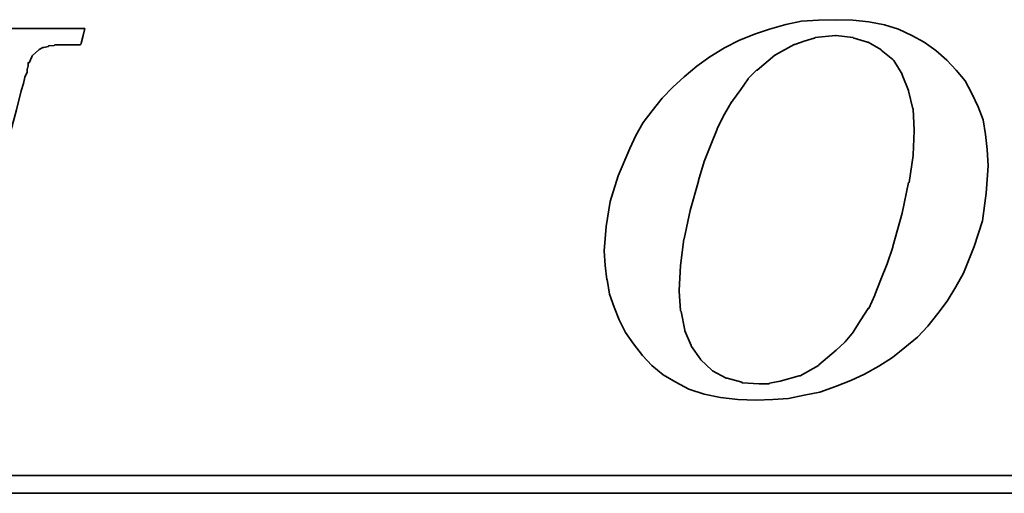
# Model space of a CAD drawing. Extents: x 10 to 201, y 57 to 158.
# Tile 32 of 49: x 141.31 to 145.75, y 103.92 to 106.06. Entities that reach past the tile are written whole.
import ezdxf

# ---------------------------------------------------------------- set-up
doc = ezdxf.new("R2010")
doc.units = 0
doc.header["$LTSCALE"] = 3
doc.header["$MEASUREMENT"] = 0
doc.layers.add('DIM', color=4, linetype='Continuous')
doc.layers.add('layer 1', color=7, linetype='Continuous')

# ---------------------------------------------------------------- blocks, each defined once
blk = doc.blocks.new('TBI MOTION logo(完整正式版)')
at = {"layer": 'layer 1', "color": 22, "lineweight": 35}
for points, knots in [([(-11.34375, -6.98375), (-11.34375, -6.98375), (-10.91375, -7.43875), (-10.91375, -7.43875), (-10.91375, -7.43875), (-10.91375, -7.43875), (-10.38625, -7.87125), (-10.38625, -7.87125), (-10.38625, -7.87125), (-10.38625, -7.87125), (-9.81125, -8.20375), (-9.81125, -8.20375), (-9.81125, -8.20375), (-9.81125, -8.20375), (-9.21125, -8.51875), (-9.21125, -8.51875), (-9.21125, -8.51875), (-9.21125, -8.51875), (-8.51625, -8.75875), (-8.51625, -8.75875), (-8.51625, -8.75875), (-8.51625, -8.75875), (-7.77125, -8.90375), (-7.77125, -8.90375), (-7.77125, -8.90375), (-7.77125, -8.90375), (-6.97875, -8.99875), (-6.97875, -8.99875), (-6.97875, -8.99875), (-6.97875, -8.99875), (-6.14125, -9.02375), (-6.14125, -9.02375), (-6.14125, -9.02375), (-6.14125, -9.02375), (-5.37125, -8.99875), (-5.37125, -8.99875), (-5.37125, -8.99875), (-5.37125, -8.99875), (-4.65375, -8.94875), (-4.65375, -8.94875), (-4.65375, -8.94875), (-4.65375, -8.94875), (-3.93375, -8.80625), (-3.93375, -8.80625), (-3.93375, -8.80625), (-3.93375, -8.80625), (-3.21375, -8.66375), (-3.21375, -8.66375), (-3.21375, -8.66375), (-3.21375, -8.66375), (-2.49375, -8.39875), (-2.49375, -8.39875), (-2.49375, -8.39875), (-2.49375, -8.39875), (-1.79875, -8.13375), (-1.79875, -8.13375), (-1.79875, -8.13375), (-1.79875, -8.13375), (-1.17375, -7.84375), (-1.17375, -7.84375), (-1.17375, -7.84375), (-1.17375, -7.84375), (-0.52375, -7.46375), (-0.52375, -7.46375), (-0.52375, -7.46375), (-0.52375, -7.46375), (0.10124, -7.07875), (0.10124, -7.07875), (0.10124, -7.07875), (0.10124, -7.07875), (0.67625, -6.62375), (0.67625, -6.62375), (0.67625, -6.62375), (0.67625, -6.62375), (1.24874, -6.14375), (1.24874, -6.14375), (1.24874, -6.14375), (1.24874, -6.14375), (1.72874, -5.64125), (1.72874, -5.64125), (1.72874, -5.64125), (1.72874, -5.64125), (2.18624, -5.06375), (2.18624, -5.06375), (2.18624, -5.06375), (2.18624, -5.06375), (2.61625, -4.48874), (2.61625, -4.48874), (2.61625, -4.48874), (2.61625, -4.48874), (3.00125, -3.83874), (3.00125, -3.83874), (3.00125, -3.83874), (3.00125, -3.83874), (3.36124, -3.21374), (3.36124, -3.21374), (3.36124, -3.21374), (3.36124, -3.21374), (3.84374, -1.99125), (3.84374, -1.99125), (3.84374, -1.99125), (3.84374, -1.99125), (4.22625, -0.81875), (4.22625, -0.81875), (4.22625, -0.81875), (4.22625, -0.81875), (4.39125, 0.45624), (4.39125, 0.45624), (4.39125, 0.45624), (4.39125, 0.45624), (4.48874, 1.70124), (4.48874, 1.70124), (4.48874, 1.70124), (4.48874, 1.70124), (4.43874, 2.44625), (4.43874, 2.44625), (4.43874, 2.44625), (4.43874, 2.44625), (4.36874, 3.14125), (4.36874, 3.14125), (4.36874, 3.14125), (4.36874, 3.14125), (4.25125, 3.81125), (4.25125, 3.81125), (4.25125, 3.81125), (4.25125, 3.81125), (4.03124, 4.41125), (4.03124, 4.41125), (4.03124, 4.41125), (4.03124, 4.41125), (3.74374, 5.01125), (3.74374, 5.01125), (3.74374, 5.01125), (3.74374, 5.01125), (3.43124, 5.58875), (3.43124, 5.58875), (3.43124, 5.58875), (3.43124, 5.58875), (3.02625, 6.09125), (3.02625, 6.09125), (3.02625, 6.09125), (3.02625, 6.09125), (2.59374, 6.54875), (2.59374, 6.54875), (2.59374, 6.54875), (2.59374, 6.54875), (2.09124, 6.98125), (2.09124, 6.98125), (2.09124, 6.98125), (2.09124, 6.98125), (1.56124, 7.36625), (1.56124, 7.36625), (1.56124, 7.36625), (1.56124, 7.36625), (0.98624, 7.67625), (0.98624, 7.67625), (0.98624, 7.67625), (0.98624, 7.67625), (0.38624, 7.96375), (0.38624, 7.96375), (0.38624, 7.96375), (0.38624, 7.96375), (-0.25875, 8.15625), (-0.25875, 8.15625), (-0.25875, 8.15625), (-0.25875, 8.15625), (-0.98125, 8.30125), (-0.98125, 8.30125), (-0.98125, 8.30125), (-0.98125, 8.30125), (-1.70124, 8.37125), (-1.70124, 8.37125), (-1.70124, 8.37125), (-1.70124, 8.37125), (-2.49375, 8.39624), (-2.49375, 8.39624), (-2.49375, 8.39624), (-2.49375, 8.39624), (-3.28625, 8.37125), (-3.28625, 8.37125), (-3.28625, 8.37125), (-3.28625, 8.37125), (-4.05125, 8.32125), (-4.05125, 8.32125), (-4.05125, 8.32125), (-4.05125, 8.32125), (-4.77375, 8.18125), (-4.77375, 8.18125), (-4.77375, 8.18125), (-4.77375, 8.18125), (-5.51625, 7.96375), (-5.51625, 7.96375), (-5.51625, 7.96375), (-5.51625, 7.96375), (-6.21125, 7.72625), (-6.21125, 7.72625), (-6.21125, 7.72625), (-6.21125, 7.72625), (-6.92875, 7.43625), (-6.92875, 7.43625), (-6.92875, 7.43625), (-6.92875, 7.43625), (-7.57875, 7.10125), (-7.57875, 7.10125), (-7.57875, 7.10125), (-7.57875, 7.10125), (-8.24875, 6.69125), (-8.24875, 6.69125), (-8.24875, 6.69125), (-8.24875, 6.69125), (-8.84875, 6.26125), (-8.84875, 6.26125), (-8.84875, 6.26125), (-8.84875, 6.26125), (-9.42625, 5.78125), (-9.42625, 5.78125), (-9.42625, 5.78125), (-9.42625, 5.78125), (-9.95375, 5.30125), (-9.95375, 5.30125), (-9.95375, 5.30125), (-9.95375, 5.30125), (-10.43375, 4.79624), (-10.43375, 4.79624), (-10.43375, 4.79624), (-10.43375, 4.79624), (-10.88875, 4.22125), (-10.88875, 4.22125), (-10.88875, 4.22125), (-10.88875, 4.22125), (-11.29875, 3.69375), (-11.29875, 3.69375), (-11.29875, 3.69375), (-11.29875, 3.69375), (-11.63375, 3.09125), (-11.63375, 3.09125), (-11.63375, 3.09125), (-11.63375, 3.09125), (-11.91875, 2.49625), (-11.91875, 2.49625), (-11.91875, 2.49625), (-11.91875, 2.49625), (-12.44875, 1.24625), (-12.44875, 1.24625), (-12.44875, 1.24625), (-12.44875, 1.24625), (-12.80875, 0.06874), (-12.80875, 0.06874), (-12.80875, 0.06874), (-12.80875, 0.06874), (-12.99875, -1.07875), (-12.99875, -1.07875), (-12.99875, -1.07875), (-12.99875, -1.07875), (-13.09375, -2.18375), (-13.09375, -2.18375), (-13.09375, -2.18375), (-13.09375, -2.18375), (-13.04875, -2.85375), (-13.04875, -2.85375), (-13.04875, -2.85375), (-13.04875, -2.85375), (-12.97375, -3.50375), (-12.97375, -3.50375), (-12.97375, -3.50375), (-12.97375, -3.50375), (-12.95375, -3.50375), (-12.95375, -3.50375), (-12.95375, -3.50375), (-12.95375, -3.50375), (-12.85375, -4.17375), (-12.85375, -4.17375), (-12.85375, -4.17375), (-12.85375, -4.17375), (-12.63875, -4.77624), (-12.63875, -4.77624), (-12.63875, -4.77624), (-12.63875, -4.77624), (-12.39875, -5.35125), (-12.39875, -5.35125), (-12.39875, -5.35125), (-12.39875, -5.35125), (-12.11375, -5.92875), (-12.11375, -5.92875), (-12.11375, -5.92875), (-12.11375, -5.92875), (-11.75375, -6.45375), (-11.75375, -6.45375), (-11.75375, -6.45375), (-11.75375, -6.45375), (-11.34375, -6.98375), (-11.34375, -6.98375)], [0, 0, 0, 0, 0.01369863, 0.01369863, 0.01369863, 0.01369863, 0.02739726, 0.02739726, 0.02739726, 0.02739726, 0.04109589, 0.04109589, 0.04109589, 0.04109589, 0.05479452, 0.05479452, 0.05479452, 0.05479452, 0.06849315, 0.06849315, 0.06849315, 0.06849315, 0.08219178, 0.08219178, 0.08219178, 0.08219178, 0.09589041, 0.09589041, 0.09589041, 0.09589041, 0.10958904, 0.10958904, 0.10958904, 0.10958904, 0.12328767, 0.12328767, 0.12328767, 0.12328767, 0.1369863, 0.1369863, 0.1369863, 0.1369863, 0.15068493, 0.15068493, 0.15068493, 0.15068493, 0.16438356, 0.16438356, 0.16438356, 0.16438356, 0.17808219, 0.17808219, 0.17808219, 0.17808219, 0.19178082, 0.19178082, 0.19178082, 0.19178082, 0.20547945, 0.20547945, 0.20547945, 0.20547945, 0.21917808, 0.21917808, 0.21917808, 0.21917808, 0.23287671, 0.23287671, 0.23287671, 0.23287671, 0.24657534, 0.24657534, 0.24657534, 0.24657534, 0.26027397, 0.26027397, 0.26027397, 0.26027397, 0.2739726, 0.2739726, 0.2739726, 0.2739726, 0.28767123, 0.28767123, 0.28767123, 0.28767123, 0.30136986, 0.30136986, 0.30136986, 0.30136986, 0.31506849, 0.31506849, 0.31506849, 0.31506849, 0.32876712, 0.32876712, 0.32876712, 0.32876712, 0.34246575, 0.34246575, 0.34246575, 0.34246575, 0.35616438, 0.35616438, 0.35616438, 0.35616438, 0.36986301, 0.36986301, 0.36986301, 0.36986301, 0.38356164, 0.38356164, 0.38356164, 0.38356164, 0.39726027, 0.39726027, 0.39726027, 0.39726027, 0.4109589, 0.4109589, 0.4109589, 0.4109589, 0.42465753, 0.42465753, 0.42465753, 0.42465753, 0.43835616, 0.43835616, 0.43835616, 0.43835616, 0.45205479, 0.45205479, 0.45205479, 0.45205479, 0.46575342, 0.46575342, 0.46575342, 0.46575342, 0.47945205, 0.47945205, 0.47945205, 0.47945205, 0.49315068, 0.49315068, 0.49315068, 0.49315068, 0.50684932, 0.50684932, 0.50684932, 0.50684932, 0.52054795, 0.52054795, 0.52054795, 0.52054795, 0.53424658, 0.53424658, 0.53424658, 0.53424658, 0.54794521, 0.54794521, 0.54794521, 0.54794521, 0.56164384, 0.56164384, 0.56164384, 0.56164384, 0.57534247, 0.57534247, 0.57534247, 0.57534247, 0.5890411, 0.5890411, 0.5890411, 0.5890411, 0.60273973, 0.60273973, 0.60273973, 0.60273973, 0.61643836, 0.61643836, 0.61643836, 0.61643836, 0.63013699, 0.63013699, 0.63013699, 0.63013699, 0.64383562, 0.64383562, 0.64383562, 0.64383562, 0.65753425, 0.65753425, 0.65753425, 0.65753425, 0.67123288, 0.67123288, 0.67123288, 0.67123288, 0.68493151, 0.68493151, 0.68493151, 0.68493151, 0.69863014, 0.69863014, 0.69863014, 0.69863014, 0.71232877, 0.71232877, 0.71232877, 0.71232877, 0.7260274, 0.7260274, 0.7260274, 0.7260274, 0.73972603, 0.73972603, 0.73972603, 0.73972603, 0.75342466, 0.75342466, 0.75342466, 0.75342466, 0.76712329, 0.76712329, 0.76712329, 0.76712329, 0.78082192, 0.78082192, 0.78082192, 0.78082192, 0.79452055, 0.79452055, 0.79452055, 0.79452055, 0.80821918, 0.80821918, 0.80821918, 0.80821918, 0.82191781, 0.82191781, 0.82191781, 0.82191781, 0.83561644, 0.83561644, 0.83561644, 0.83561644, 0.84931507, 0.84931507, 0.84931507, 0.84931507, 0.8630137, 0.8630137, 0.8630137, 0.8630137, 0.87671233, 0.87671233, 0.87671233, 0.87671233, 0.89041096, 0.89041096, 0.89041096, 0.89041096, 0.90410959, 0.90410959, 0.90410959, 0.90410959, 0.91780822, 0.91780822, 0.91780822, 0.91780822, 0.93150685, 0.93150685, 0.93150685, 0.93150685, 0.94520548, 0.94520548, 0.94520548, 0.94520548, 0.95890411, 0.95890411, 0.95890411, 0.95890411, 0.97260274, 0.97260274, 0.97260274, 0.97260274, 0.98630137, 0.98630137, 0.98630137, 0.98630137, 1, 1, 1, 1]), ([(-40.59125, -7.94375), (-40.59125, -7.94375), (-40.97375, -7.94375), (-40.97375, -7.94375), (-40.97375, -7.94375), (-40.97375, -7.94375), (-41.38125, -7.94375), (-41.38125, -7.94375), (-41.38125, -7.94375), (-41.38125, -7.94375), (-41.54875, -7.94375), (-41.54875, -7.94375), (-41.54875, -7.94375), (-41.54875, -7.94375), (-41.59875, -7.94375), (-41.59875, -7.94375), (-41.59875, -7.94375), (-41.59875, -7.94375), (-41.88375, -7.94375), (-41.88375, -7.94375), (-41.88375, -7.94375), (-41.88375, -7.94375), (-41.90875, -7.91875), (-41.90875, -7.91875), (-41.90875, -7.91875), (-41.90875, -7.91875), (-42.19875, -7.87125), (-42.19875, -7.87125), (-42.19875, -7.87125), (-42.19875, -7.87125), (-42.43875, -7.82375), (-42.43875, -7.82375), (-42.43875, -7.82375), (-42.43875, -7.82375), (-42.45875, -7.82375), (-42.45875, -7.82375), (-42.45875, -7.82375), (-42.45875, -7.82375), (-42.48625, -7.82375), (-42.48625, -7.82375), (-42.48625, -7.82375), (-42.48625, -7.82375), (-42.67625, -7.72375), (-42.67625, -7.72375), (-42.67625, -7.72375), (-42.67625, -7.72375), (-42.70125, -7.70375), (-42.70125, -7.70375), (-42.70125, -7.70375), (-42.70125, -7.70375), (-42.72375, -7.67875), (-42.72375, -7.67875), (-42.72375, -7.67875), (-42.72375, -7.67875), (-42.86875, -7.48875), (-42.86875, -7.48875), (-42.86875, -7.48875), (-42.86875, -7.48875), (-42.89375, -7.43875), (-42.89375, -7.43875), (-42.89375, -7.43875), (-42.89375, -7.43875), (-42.91875, -7.38875), (-42.91875, -7.38875), (-42.91875, -7.38875), (-42.91875, -7.38875), (-42.93875, -7.12875), (-42.93875, -7.12875), (-42.93875, -7.12875), (-42.93875, -7.12875), (-42.96375, -7.10375), (-42.96375, -7.10375), (-42.96375, -7.10375), (-42.96375, -7.10375), (-42.96375, -7.05375), (-42.96375, -7.05375), (-42.96375, -7.05375), (-42.96375, -7.05375), (-42.96375, -7.00875), (-42.96375, -7.00875), (-42.96375, -7.00875), (-42.96375, -7.00875), (-42.91875, -6.69625), (-42.91875, -6.69625), (-42.91875, -6.69625), (-42.91875, -6.69625), (-42.91875, -6.62375), (-42.91875, -6.62375), (-42.91875, -6.62375), (-42.91875, -6.62375), (-42.91875, -6.59625), (-42.91875, -6.59625), (-42.91875, -6.59625), (-42.91875, -6.59625), (-42.91875, -6.57375), (-42.91875, -6.57375), (-42.91875, -6.57375), (-42.91875, -6.57375), (-42.91875, -6.52875), (-42.91875, -6.52875), (-42.91875, -6.52875), (-42.91875, -6.52875), (-42.89375, -6.50375), (-42.89375, -6.50375), (-42.89375, -6.50375), (-42.89375, -6.50375), (-42.84375, -6.38375), (-42.84375, -6.38375), (-42.84375, -6.38375), (-42.84375, -6.38375), (-42.84375, -6.35875), (-42.84375, -6.35875), (-42.84375, -6.35875), (-42.84375, -6.35875), (-42.74625, -6.14375), (-42.74625, -6.14375), (-42.74625, -6.14375), (-42.74625, -6.14375), (-42.70125, -5.85375), (-42.70125, -5.85375), (-42.70125, -5.85375), (-42.70125, -5.85375), (-42.60375, -5.47125), (-42.60375, -5.47125), (-42.60375, -5.47125), (-42.60375, -5.47125), (-42.60375, -5.44875), (-42.60375, -5.44875), (-42.60375, -5.44875), (-42.60375, -5.44875), (-42.38875, -4.67875), (-42.38875, -4.67875), (-42.38875, -4.67875), (-42.38875, -4.67875), (-42.36375, -4.65375), (-42.36375, -4.65375), (-42.36375, -4.65375), (-42.36375, -4.65375), (-42.12375, -3.69625), (-42.12375, -3.69625), (-42.12375, -3.69625), (-42.12375, -3.69625), (-42.12375, -3.67374), (-42.12375, -3.67374), (-42.12375, -3.67374), (-42.12375, -3.67374), (-41.78875, -2.59374), (-41.78875, -2.59374), (-41.78875, -2.59374), (-41.78875, -2.59374), (-41.18875, -0.19375), (-41.18875, -0.19375), (-41.18875, -0.19375), (-41.18875, -0.19375), (-40.54375, 2.20624), (-40.54375, 2.20624), (-40.54375, 2.20624), (-40.54375, 2.20624), (-40.25375, 3.30875), (-40.25375, 3.30875), (-40.25375, 3.30875), (-40.25375, 3.30875), (-39.98875, 4.27125), (-39.98875, 4.27125), (-39.98875, 4.27125), (-39.98875, 4.27125), (-39.77375, 5.13125), (-39.77375, 5.13125), (-39.77375, 5.13125), (-39.77375, 5.13125), (-39.67875, 5.47125), (-39.67875, 5.47125), (-39.67875, 5.47125), (-39.67875, 5.47125), (-39.60375, 5.75625), (-39.60375, 5.75625), (-39.60375, 5.75625), (-39.60375, 5.75625), (-39.60375, 5.78125), (-39.60375, 5.78125), (-39.60375, 5.78125), (-39.60375, 5.78125), (-39.50875, 5.97125), (-39.50875, 5.97125), (-39.50875, 5.97125), (-39.50875, 5.97125), (-39.50875, 6.13875), (-39.50875, 6.13875), (-39.50875, 6.13875), (-39.50875, 6.13875), (-39.48625, 6.16625), (-39.48625, 6.16625), (-39.48625, 6.16625), (-39.48625, 6.16625), (-39.46125, 6.28625), (-39.46125, 6.28625), (-39.46125, 6.28625), (-39.46125, 6.28625), (-39.46125, 6.42625), (-39.46125, 6.42625), (-39.46125, 6.42625), (-39.46125, 6.42625), (-39.41375, 6.42625), (-39.41375, 6.42625), (-39.41375, 6.42625), (-39.41375, 6.42625), (-39.29375, 6.69125), (-39.29375, 6.69125), (-39.29375, 6.69125), (-39.29375, 6.69125), (-39.26875, 6.74125), (-39.26875, 6.74125), (-39.26875, 6.74125), (-39.26875, 6.74125), (-39.24375, 6.76625), (-39.24375, 6.76625), (-39.24375, 6.76625), (-39.24375, 6.76625), (-38.98375, 7.00624), (-38.98375, 7.00624), (-38.98375, 7.00624), (-38.98375, 7.00624), (-38.95625, 7.02624), (-38.95625, 7.02624), (-38.95625, 7.02624), (-38.95625, 7.02624), (-38.78875, 7.12624), (-38.78875, 7.12624), (-38.78875, 7.12624), (-38.78875, 7.12624), (-38.76375, 7.12624), (-38.76375, 7.12624), (-38.76375, 7.12624), (-38.76375, 7.12624), (-38.74375, 7.12624), (-38.74375, 7.12624), (-38.74375, 7.12624), (-38.74375, 7.12624), (-38.52875, 7.17125), (-38.52875, 7.17125), (-38.52875, 7.17125), (-38.52875, 7.17125), (-38.52875, 7.19624), (-38.52875, 7.19624), (-38.52875, 7.19624), (-38.52875, 7.19624), (-38.50375, 7.19624), (-38.50375, 7.19624), (-38.50375, 7.19624), (-38.50375, 7.19624), (-38.26125, 7.21875), (-38.26125, 7.21875), (-38.26125, 7.21875), (-38.26125, 7.21875), (-38.23875, 7.24624), (-38.23875, 7.24624), (-38.23875, 7.24624), (-38.23875, 7.24624), (-38.21625, 7.24624), (-38.21625, 7.24624), (-38.21625, 7.24624), (-38.21625, 7.24624), (-38.18875, 7.24624), (-38.18875, 7.24624), (-38.18875, 7.24624), (-38.18875, 7.24624), (-37.90375, 7.24624), (-37.90375, 7.24624), (-37.90375, 7.24624), (-37.90375, 7.24624), (-37.85375, 7.24624), (-37.85375, 7.24624), (-37.85375, 7.24624), (-37.85375, 7.24624), (-37.75875, 7.24624), (-37.75875, 7.24624), (-37.75875, 7.24624), (-37.75875, 7.24624), (-37.42375, 7.24624), (-37.42375, 7.24624), (-37.42375, 7.24624), (-37.42375, 7.24624), (-37.08875, 7.24624), (-37.08875, 7.24624), (-37.08875, 7.24624), (-37.08875, 7.24624), (-37.06375, 7.24624), (-37.06375, 7.24624), (-37.06375, 7.24624), (-37.06375, 7.24624), (-37.06375, 7.26624), (-37.06375, 7.26624), (-37.06375, 7.26624), (-37.06375, 7.26624), (-37.03875, 7.29125), (-37.03875, 7.29125), (-37.03875, 7.29125), (-37.03875, 7.29125), (-37.03875, 7.31625), (-37.03875, 7.31625), (-37.03875, 7.31625), (-37.03875, 7.31625), (-36.94125, 7.67625), (-36.94125, 7.67625), (-36.94125, 7.67625), (-36.94125, 7.67625), (-36.86875, 7.98625), (-36.86875, 7.98625), (-36.86875, 7.98625), (-36.86875, 7.98625), (-36.98875, 7.98625), (-36.98875, 7.98625), (-36.98875, 7.98625), (-36.98875, 7.98625), (-37.42375, 7.98625), (-37.42375, 7.98625), (-37.42375, 7.98625), (-37.42375, 7.98625), (-37.94875, 7.98625), (-37.94875, 7.98625), (-37.94875, 7.98625), (-37.94875, 7.98625), (-38.57375, 7.98625), (-38.57375, 7.98625), (-38.57375, 7.98625), (-38.57375, 7.98625), (-39.29375, 7.98625), (-39.29375, 7.98625), (-39.29375, 7.98625), (-39.29375, 7.98625), (-40.82875, 7.98625), (-40.82875, 7.98625), (-40.82875, 7.98625), (-40.82875, 7.98625), (-42.36375, 7.98625), (-42.36375, 7.98625), (-42.36375, 7.98625), (-42.36375, 7.98625), (-43.08375, 7.98625), (-43.08375, 7.98625), (-43.08375, 7.98625), (-43.08375, 7.98625), (-43.70875, 7.98625), (-43.70875, 7.98625), (-43.70875, 7.98625), (-43.70875, 7.98625), (-44.23375, 7.98625), (-44.23375, 7.98625), (-44.23375, 7.98625), (-44.23375, 7.98625), (-44.66875, 7.98625), (-44.66875, 7.98625), (-44.66875, 7.98625), (-44.66875, 7.98625), (-44.88375, 7.98625), (-44.88375, 7.98625), (-44.88375, 7.98625), (-44.88375, 7.98625), (-44.90875, 7.94125), (-44.90875, 7.94125), (-44.90875, 7.94125), (-44.90875, 7.94125), (-44.90875, 7.91625), (-44.90875, 7.91625), (-44.90875, 7.91625), (-44.90875, 7.91625), (-45.00375, 7.55625), (-45.00375, 7.55625), (-45.00375, 7.55625), (-45.00375, 7.55625), (-45.05375, 7.24624), (-45.05375, 7.24624), (-45.05375, 7.24624), (-45.05375, 7.24624), (-44.61875, 7.24624), (-44.61875, 7.24624), (-44.61875, 7.24624), (-44.61875, 7.24624), (-44.11375, 7.24624), (-44.11375, 7.24624), (-44.11375, 7.24624), (-44.11375, 7.24624), (-43.99375, 7.24624), (-43.99375, 7.24624), (-43.99375, 7.24624), (-43.99375, 7.24624), (-43.94625, 7.24624), (-43.94625, 7.24624), (-43.94625, 7.24624), (-43.94625, 7.24624), (-43.92374, 7.24624), (-43.92374, 7.24624), (-43.92374, 7.24624), (-43.92374, 7.24624), (-43.65875, 7.24624), (-43.65875, 7.24624), (-43.65875, 7.24624), (-43.65875, 7.24624), (-43.63875, 7.21875), (-43.63875, 7.21875), (-43.63875, 7.21875), (-43.63875, 7.21875), (-43.46875, 7.19624), (-43.46875, 7.19624), (-43.46875, 7.19624), (-43.46875, 7.19624), (-43.39875, 7.19624), (-43.39875, 7.19624), (-43.39875, 7.19624), (-43.39875, 7.19624), (-43.37125, 7.17125), (-43.37125, 7.17125), (-43.37125, 7.17125), (-43.37125, 7.17125), (-43.34875, 7.17125), (-43.34875, 7.17125), (-43.34875, 7.17125), (-43.34875, 7.17125), (-43.20375, 7.12624), (-43.20375, 7.12624), (-43.20375, 7.12624), (-43.20375, 7.12624), (-43.05875, 7.07624), (-43.05875, 7.07624), (-43.05875, 7.07624), (-43.05875, 7.07624), (-43.01375, 7.07624), (-43.01375, 7.07624), (-43.01375, 7.07624), (-43.01375, 7.07624), (-42.98875, 7.02624), (-42.98875, 7.02624), (-42.98875, 7.02624), (-42.98875, 7.02624), (-42.79875, 6.86125), (-42.79875, 6.86125), (-42.79875, 6.86125), (-42.79875, 6.86125), (-42.77375, 6.81125), (-42.77375, 6.81125), (-42.77375, 6.81125), (-42.77375, 6.81125), (-42.74625, 6.76625), (-42.74625, 6.76625), (-42.74625, 6.76625), (-42.74625, 6.76625), (-42.72375, 6.47625), (-42.72375, 6.47625), (-42.72375, 6.47625), (-42.72375, 6.47625), (-42.70125, 6.45124), (-42.70125, 6.45124), (-42.70125, 6.45124), (-42.70125, 6.45124), (-42.70125, 6.42625), (-42.70125, 6.42625), (-42.70125, 6.42625), (-42.70125, 6.42625), (-42.72375, 6.40625), (-42.72375, 6.40625), (-42.72375, 6.40625), (-42.72375, 6.40625), (-42.74625, 5.97125), (-42.74625, 5.97125), (-42.74625, 5.97125), (-42.74625, 5.97125), (-42.74625, 5.94625), (-42.74625, 5.94625), (-42.74625, 5.94625), (-42.74625, 5.94625), (-42.74625, 5.92625), (-42.74625, 5.92625), (-42.74625, 5.92625), (-42.74625, 5.92625), (-42.77375, 5.87625), (-42.77375, 5.87625), (-42.77375, 5.87625), (-42.77375, 5.87625), (-42.81875, 5.80625), (-42.81875, 5.80625), (-42.81875, 5.80625), (-42.81875, 5.80625), (-42.86875, 5.63625), (-42.86875, 5.63625), (-42.86875, 5.63625), (-42.86875, 5.63625), (-42.91875, 5.39625), (-42.91875, 5.39625), (-42.91875, 5.39625), (-42.91875, 5.39625), (-42.91875, 5.37124), (-42.91875, 5.37124), (-42.91875, 5.37124), (-42.91875, 5.37124), (-43.01375, 5.10874), (-43.01375, 5.10874), (-43.01375, 5.10874), (-43.01375, 5.10874), (-43.10875, 4.77124), (-43.10875, 4.77124), (-43.10875, 4.77124), (-43.10875, 4.77124), (-43.29875, 3.95625), (-43.29875, 3.95625), (-43.29875, 3.95625), (-43.29875, 3.95625), (-43.58875, 2.95125), (-43.58875, 2.95125), (-43.58875, 2.95125), (-43.58875, 2.95125), (-43.87375, 1.87125), (-43.87375, 1.87125), (-43.87375, 1.87125), (-43.87375, 1.87125), (-44.52625, -0.50374), (-44.52625, -0.50374), (-44.52625, -0.50374), (-44.52625, -0.50374), (-45.14875, -2.85375), (-45.14875, -2.85375), (-45.14875, -2.85375), (-45.14875, -2.85375), (-45.43375, -3.95875), (-45.43375, -3.95875), (-45.43375, -3.95875), (-45.43375, -3.95875), (-45.69875, -4.96875), (-45.69875, -4.96875), (-45.69875, -4.96875), (-45.69875, -4.96875), (-45.91375, -5.78375), (-45.91375, -5.78375), (-45.91375, -5.78375), (-45.91375, -5.78375), (-46.01375, -6.11875), (-46.01375, -6.11875), (-46.01375, -6.11875), (-46.01375, -6.11875), (-46.01375, -6.14375), (-46.01375, -6.14375), (-46.01375, -6.14375), (-46.01375, -6.14375), (-46.10875, -6.40875), (-46.10875, -6.40875), (-46.10875, -6.40875), (-46.10875, -6.40875), (-46.15375, -6.64875), (-46.15375, -6.64875), (-46.15375, -6.64875), (-46.15375, -6.64875), (-46.20375, -6.83875), (-46.20375, -6.83875), (-46.20375, -6.83875), (-46.20375, -6.83875), (-46.22875, -6.93375), (-46.22875, -6.93375), (-46.22875, -6.93375), (-46.22875, -6.93375), (-46.22875, -7.07875), (-46.22875, -7.07875), (-46.22875, -7.07875), (-46.22875, -7.07875), (-46.27375, -7.07875), (-46.27375, -7.07875), (-46.27375, -7.07875), (-46.27375, -7.07875), (-46.39375, -7.34375), (-46.39375, -7.34375), (-46.39375, -7.34375), (-46.39375, -7.34375), (-46.39375, -7.36875), (-46.39375, -7.36875), (-46.39375, -7.36875), (-46.39375, -7.36875), (-46.42125, -7.38875), (-46.42125, -7.38875), (-46.42125, -7.38875), (-46.42125, -7.38875), (-46.68375, -7.67875), (-46.68375, -7.67875), (-46.68375, -7.67875), (-46.68375, -7.67875), (-46.70875, -7.70375), (-46.70875, -7.70375), (-46.70875, -7.70375), (-46.70875, -7.70375), (-46.75375, -7.72375), (-46.75375, -7.72375), (-46.75375, -7.72375), (-46.75375, -7.72375), (-47.08875, -7.87125), (-47.08875, -7.87125), (-47.08875, -7.87125), (-47.08875, -7.87125), (-47.11625, -7.87125), (-47.11625, -7.87125), (-47.11625, -7.87125), (-47.11625, -7.87125), (-47.13875, -7.89375), (-47.13875, -7.89375), (-47.13875, -7.89375), (-47.13875, -7.89375), (-47.56875, -7.91875), (-47.56875, -7.91875), (-47.56875, -7.91875), (-47.56875, -7.91875), (-47.59625, -7.94375), (-47.59625, -7.94375), (-47.59625, -7.94375), (-47.59625, -7.94375), (-47.64375, -7.94375), (-47.64375, -7.94375), (-47.64375, -7.94375), (-47.64375, -7.94375), (-47.73625, -7.94375), (-47.73625, -7.94375), (-47.73625, -7.94375), (-47.73625, -7.94375), (-48.07375, -7.94375), (-48.07375, -7.94375), (-48.07375, -7.94375), (-48.07375, -7.94375), (-48.36125, -7.94375), (-48.36125, -7.94375), (-48.36125, -7.94375), (-48.36125, -7.94375), (-48.36125, -7.96625), (-48.36125, -7.96625), (-48.36125, -7.96625), (-48.36125, -7.96625), (-48.36125, -7.99125), (-48.36125, -7.99125), (-48.36125, -7.99125), (-48.36125, -7.99125), (-48.38875, -8.01375), (-48.38875, -8.01375), (-48.38875, -8.01375), (-48.38875, -8.01375), (-48.50875, -8.34875), (-48.50875, -8.34875), (-48.50875, -8.34875), (-48.50875, -8.34875), (-48.55375, -8.68625), (-48.55375, -8.68625), (-48.55375, -8.68625), (-48.55375, -8.68625), (-48.45875, -8.68625), (-48.45875, -8.68625), (-48.45875, -8.68625), (-48.45875, -8.68625), (-48.07375, -8.68625), (-48.07375, -8.68625), (-48.07375, -8.68625), (-48.07375, -8.68625), (-47.52375, -8.68625), (-47.52375, -8.68625), (-47.52375, -8.68625), (-47.52375, -8.68625), (-46.92375, -8.68625), (-46.92375, -8.68625), (-46.92375, -8.68625), (-46.92375, -8.68625), (-46.25375, -8.68625), (-46.25375, -8.68625), (-46.25375, -8.68625), (-46.25375, -8.68625), (-46.20375, -8.68625), (-46.20375, -8.68625), (-46.20375, -8.68625), (-46.20375, -8.68625), (-44.71375, -8.68625), (-44.71375, -8.68625), (-44.71375, -8.68625), (-44.71375, -8.68625), (-43.22875, -8.68625), (-43.22875, -8.68625), (-43.22875, -8.68625), (-43.22875, -8.68625), (-42.55875, -8.68625), (-42.55875, -8.68625), (-42.55875, -8.68625), (-42.55875, -8.68625), (-42.50875, -8.68625), (-42.50875, -8.68625), (-42.50875, -8.68625), (-42.50875, -8.68625), (-41.93375, -8.68625), (-41.93375, -8.68625), (-41.93375, -8.68625), (-41.93375, -8.68625), (-41.38125, -8.68625), (-41.38125, -8.68625), (-41.38125, -8.68625), (-41.38125, -8.68625), (-40.97375, -8.68625), (-40.97375, -8.68625), (-40.97375, -8.68625), (-40.97375, -8.68625), (-40.78125, -8.68625), (-40.78125, -8.68625), (-40.78125, -8.68625), (-40.78125, -8.68625), (-40.78125, -8.63875), (-40.78125, -8.63875), (-40.78125, -8.63875), (-40.78125, -8.63875), (-40.75875, -8.63875), (-40.75875, -8.63875), (-40.75875, -8.63875), (-40.75875, -8.63875), (-40.66375, -8.27875), (-40.66375, -8.27875), (-40.66375, -8.27875), (-40.66375, -8.27875), (-40.59125, -7.94375), (-40.59125, -7.94375)], [0, 0, 0, 0, 0.00558659, 0.00558659, 0.00558659, 0.00558659, 0.01117318, 0.01117318, 0.01117318, 0.01117318, 0.01675978, 0.01675978, 0.01675978, 0.01675978, 0.02234637, 0.02234637, 0.02234637, 0.02234637, 0.02793296, 0.02793296, 0.02793296, 0.02793296, 0.03351955, 0.03351955, 0.03351955, 0.03351955, 0.03910615, 0.03910615, 0.03910615, 0.03910615, 0.04469274, 0.04469274, 0.04469274, 0.04469274, 0.05027933, 0.05027933, 0.05027933, 0.05027933, 0.05586592, 0.05586592, 0.05586592, 0.05586592, 0.06145251, 0.06145251, 0.06145251, 0.06145251, 0.06703911, 0.06703911, 0.06703911, 0.06703911, 0.0726257, 0.0726257, 0.0726257, 0.0726257, 0.07821229, 0.07821229, 0.07821229, 0.07821229, 0.08379888, 0.08379888, 0.08379888, 0.08379888, 0.08938547, 0.08938547, 0.08938547, 0.08938547, 0.09497207, 0.09497207, 0.09497207, 0.09497207, 0.10055866, 0.10055866, 0.10055866, 0.10055866, 0.10614525, 0.10614525, 0.10614525, 0.10614525, 0.11173184, 0.11173184, 0.11173184, 0.11173184, 0.11731844, 0.11731844, 0.11731844, 0.11731844, 0.12290503, 0.12290503, 0.12290503, 0.12290503, 0.12849162, 0.12849162, 0.12849162, 0.12849162, 0.13407821, 0.13407821, 0.13407821, 0.13407821, 0.1396648, 0.1396648, 0.1396648, 0.1396648, 0.1452514, 0.1452514, 0.1452514, 0.1452514, 0.15083799, 0.15083799, 0.15083799, 0.15083799, 0.15642458, 0.15642458, 0.15642458, 0.15642458, 0.16201117, 0.16201117, 0.16201117, 0.16201117, 0.16759777, 0.16759777, 0.16759777, 0.16759777, 0.17318436, 0.17318436, 0.17318436, 0.17318436, 0.17877095, 0.17877095, 0.17877095, 0.17877095, 0.18435754, 0.18435754, 0.18435754, 0.18435754, 0.18994413, 0.18994413, 0.18994413, 0.18994413, 0.19553073, 0.19553073, 0.19553073, 0.19553073, 0.20111732, 0.20111732, 0.20111732, 0.20111732, 0.20670391, 0.20670391, 0.20670391, 0.20670391, 0.2122905, 0.2122905, 0.2122905, 0.2122905, 0.21787709, 0.21787709, 0.21787709, 0.21787709, 0.22346369, 0.22346369, 0.22346369, 0.22346369, 0.22905028, 0.22905028, 0.22905028, 0.22905028, 0.23463687, 0.23463687, 0.23463687, 0.23463687, 0.24022346, 0.24022346, 0.24022346, 0.24022346, 0.24581006, 0.24581006, 0.24581006, 0.24581006, 0.25139665, 0.25139665, 0.25139665, 0.25139665, 0.25698324, 0.25698324, 0.25698324, 0.25698324, 0.26256983, 0.26256983, 0.26256983, 0.26256983, 0.26815642, 0.26815642, 0.26815642, 0.26815642, 0.27374302, 0.27374302, 0.27374302, 0.27374302, 0.27932961, 0.27932961, 0.27932961, 0.27932961, 0.2849162, 0.2849162, 0.2849162, 0.2849162, 0.29050279, 0.29050279, 0.29050279, 0.29050279, 0.29608939, 0.29608939, 0.29608939, 0.29608939, 0.30167598, 0.30167598, 0.30167598, 0.30167598, 0.30726257, 0.30726257, 0.30726257, 0.30726257, 0.31284916, 0.31284916, 0.31284916, 0.31284916, 0.31843575, 0.31843575, 0.31843575, 0.31843575, 0.32402235, 0.32402235, 0.32402235, 0.32402235, 0.32960894, 0.32960894, 0.32960894, 0.32960894, 0.33519553, 0.33519553, 0.33519553, 0.33519553, 0.34078212, 0.34078212, 0.34078212, 0.34078212, 0.34636872, 0.34636872, 0.34636872, 0.34636872, 0.35195531, 0.35195531, 0.35195531, 0.35195531, 0.3575419, 0.3575419, 0.3575419, 0.3575419, 0.36312849, 0.36312849, 0.36312849, 0.36312849, 0.36871508, 0.36871508, 0.36871508, 0.36871508, 0.37430168, 0.37430168, 0.37430168, 0.37430168, 0.37988827, 0.37988827, 0.37988827, 0.37988827, 0.38547486, 0.38547486, 0.38547486, 0.38547486, 0.39106145, 0.39106145, 0.39106145, 0.39106145, 0.39664804, 0.39664804, 0.39664804, 0.39664804, 0.40223464, 0.40223464, 0.40223464, 0.40223464, 0.40782123, 0.40782123, 0.40782123, 0.40782123, 0.41340782, 0.41340782, 0.41340782, 0.41340782, 0.41899441, 0.41899441, 0.41899441, 0.41899441, 0.42458101, 0.42458101, 0.42458101, 0.42458101, 0.4301676, 0.4301676, 0.4301676, 0.4301676, 0.43575419, 0.43575419, 0.43575419, 0.43575419, 0.44134078, 0.44134078, 0.44134078, 0.44134078, 0.44692737, 0.44692737, 0.44692737, 0.44692737, 0.45251397, 0.45251397, 0.45251397, 0.45251397, 0.45810056, 0.45810056, 0.45810056, 0.45810056, 0.46368715, 0.46368715, 0.46368715, 0.46368715, 0.46927374, 0.46927374, 0.46927374, 0.46927374, 0.47486034, 0.47486034, 0.47486034, 0.47486034, 0.48044693, 0.48044693, 0.48044693, 0.48044693, 0.48603352, 0.48603352, 0.48603352, 0.48603352, 0.49162011, 0.49162011, 0.49162011, 0.49162011, 0.4972067, 0.4972067, 0.4972067, 0.4972067, 0.5027933, 0.5027933, 0.5027933, 0.5027933, 0.50837989, 0.50837989, 0.50837989, 0.50837989, 0.51396648, 0.51396648, 0.51396648, 0.51396648, 0.51955307, 0.51955307, 0.51955307, 0.51955307, 0.52513966, 0.52513966, 0.52513966, 0.52513966, 0.53072626, 0.53072626, 0.53072626, 0.53072626, 0.53631285, 0.53631285, 0.53631285, 0.53631285, 0.54189944, 0.54189944, 0.54189944, 0.54189944, 0.54748603, 0.54748603, 0.54748603, 0.54748603, 0.55307263, 0.55307263, 0.55307263, 0.55307263, 0.55865922, 0.55865922, 0.55865922, 0.55865922, 0.56424581, 0.56424581, 0.56424581, 0.56424581, 0.5698324, 0.5698324, 0.5698324, 0.5698324, 0.57541899, 0.57541899, 0.57541899, 0.57541899, 0.58100559, 0.58100559, 0.58100559, 0.58100559, 0.58659218, 0.58659218, 0.58659218, 0.58659218, 0.59217877, 0.59217877, 0.59217877, 0.59217877, 0.59776536, 0.59776536, 0.59776536, 0.59776536, 0.60335196, 0.60335196, 0.60335196, 0.60335196, 0.60893855, 0.60893855, 0.60893855, 0.60893855, 0.61452514, 0.61452514, 0.61452514, 0.61452514, 0.62011173, 0.62011173, 0.62011173, 0.62011173, 0.62569832, 0.62569832, 0.62569832, 0.62569832, 0.63128492, 0.63128492, 0.63128492, 0.63128492, 0.63687151, 0.63687151, 0.63687151, 0.63687151, 0.6424581, 0.6424581, 0.6424581, 0.6424581, 0.64804469, 0.64804469, 0.64804469, 0.64804469, 0.65363128, 0.65363128, 0.65363128, 0.65363128, 0.65921788, 0.65921788, 0.65921788, 0.65921788, 0.66480447, 0.66480447, 0.66480447, 0.66480447, 0.67039106, 0.67039106, 0.67039106, 0.67039106, 0.67597765, 0.67597765, 0.67597765, 0.67597765, 0.68156425, 0.68156425, 0.68156425, 0.68156425, 0.68715084, 0.68715084, 0.68715084, 0.68715084, 0.69273743, 0.69273743, 0.69273743, 0.69273743, 0.69832402, 0.69832402, 0.69832402, 0.69832402, 0.70391061, 0.70391061, 0.70391061, 0.70391061, 0.70949721, 0.70949721, 0.70949721, 0.70949721, 0.7150838, 0.7150838, 0.7150838, 0.7150838, 0.72067039, 0.72067039, 0.72067039, 0.72067039, 0.72625698, 0.72625698, 0.72625698, 0.72625698, 0.73184358, 0.73184358, 0.73184358, 0.73184358, 0.73743017, 0.73743017, 0.73743017, 0.73743017, 0.74301676, 0.74301676, 0.74301676, 0.74301676, 0.74860335, 0.74860335, 0.74860335, 0.74860335, 0.75418994, 0.75418994, 0.75418994, 0.75418994, 0.75977654, 0.75977654, 0.75977654, 0.75977654, 0.76536313, 0.76536313, 0.76536313, 0.76536313, 0.77094972, 0.77094972, 0.77094972, 0.77094972, 0.77653631, 0.77653631, 0.77653631, 0.77653631, 0.78212291, 0.78212291, 0.78212291, 0.78212291, 0.7877095, 0.7877095, 0.7877095, 0.7877095, 0.79329609, 0.79329609, 0.79329609, 0.79329609, 0.79888268, 0.79888268, 0.79888268, 0.79888268, 0.80446927, 0.80446927, 0.80446927, 0.80446927, 0.81005587, 0.81005587, 0.81005587, 0.81005587, 0.81564246, 0.81564246, 0.81564246, 0.81564246, 0.82122905, 0.82122905, 0.82122905, 0.82122905, 0.82681564, 0.82681564, 0.82681564, 0.82681564, 0.83240223, 0.83240223, 0.83240223, 0.83240223, 0.83798883, 0.83798883, 0.83798883, 0.83798883, 0.84357542, 0.84357542, 0.84357542, 0.84357542, 0.84916201, 0.84916201, 0.84916201, 0.84916201, 0.8547486, 0.8547486, 0.8547486, 0.8547486, 0.8603352, 0.8603352, 0.8603352, 0.8603352, 0.86592179, 0.86592179, 0.86592179, 0.86592179, 0.87150838, 0.87150838, 0.87150838, 0.87150838, 0.87709497, 0.87709497, 0.87709497, 0.87709497, 0.88268156, 0.88268156, 0.88268156, 0.88268156, 0.88826816, 0.88826816, 0.88826816, 0.88826816, 0.89385475, 0.89385475, 0.89385475, 0.89385475, 0.89944134, 0.89944134, 0.89944134, 0.89944134, 0.90502793, 0.90502793, 0.90502793, 0.90502793, 0.91061453, 0.91061453, 0.91061453, 0.91061453, 0.91620112, 0.91620112, 0.91620112, 0.91620112, 0.92178771, 0.92178771, 0.92178771, 0.92178771, 0.9273743, 0.9273743, 0.9273743, 0.9273743, 0.93296089, 0.93296089, 0.93296089, 0.93296089, 0.93854749, 0.93854749, 0.93854749, 0.93854749, 0.94413408, 0.94413408, 0.94413408, 0.94413408, 0.94972067, 0.94972067, 0.94972067, 0.94972067, 0.95530726, 0.95530726, 0.95530726, 0.95530726, 0.96089385, 0.96089385, 0.96089385, 0.96089385, 0.96648045, 0.96648045, 0.96648045, 0.96648045, 0.97206704, 0.97206704, 0.97206704, 0.97206704, 0.97765363, 0.97765363, 0.97765363, 0.97765363, 0.98324022, 0.98324022, 0.98324022, 0.98324022, 0.98882682, 0.98882682, 0.98882682, 0.98882682, 0.99441341, 0.99441341, 0.99441341, 0.99441341, 1, 1, 1, 1]), ([(-8.77875, 1.03124), (-8.77875, 1.03124), (-8.51625, 1.89625), (-8.51625, 1.89625), (-8.51625, 1.89625), (-8.51625, 1.89625), (-8.20375, 2.66375), (-8.20375, 2.66375), (-8.20375, 2.66375), (-8.20375, 2.66375), (-7.91625, 3.38125), (-7.91625, 3.38125), (-7.91625, 3.38125), (-7.91625, 3.38125), (-7.91625, 3.40624), (-7.91625, 3.40624), (-7.91625, 3.40624), (-7.91625, 3.40624), (-7.57875, 4.07624), (-7.57875, 4.07624), (-7.57875, 4.07624), (-7.57875, 4.07624), (-7.24375, 4.65125), (-7.24375, 4.65125), (-7.24375, 4.65125), (-7.24375, 4.65125), (-7.21875, 4.65125), (-7.21875, 4.65125), (-7.21875, 4.65125), (-7.21875, 4.65125), (-7.21875, 4.67624), (-7.21875, 4.67624), (-7.21875, 4.67624), (-7.21875, 4.67624), (-6.83625, 5.20375), (-6.83625, 5.20375), (-6.83625, 5.20375), (-6.83625, 5.20375), (-6.49875, 5.68625), (-6.49875, 5.68625), (-6.49875, 5.68625), (-6.49875, 5.68625), (-6.49875, 5.70625), (-6.49875, 5.70625), (-6.49875, 5.70625), (-6.49875, 5.70625), (-6.11625, 6.09125), (-6.11625, 6.09125), (-6.11625, 6.09125), (-6.11625, 6.09125), (-6.09125, 6.09125), (-6.09125, 6.09125), (-6.09125, 6.09125), (-6.09125, 6.09125), (-5.27375, 6.76625), (-5.27375, 6.76625), (-5.27375, 6.76625), (-5.27375, 6.76625), (-5.24875, 6.76625), (-5.24875, 6.76625), (-5.24875, 6.76625), (-5.24875, 6.76625), (-5.24875, 6.78625), (-5.24875, 6.78625), (-5.24875, 6.78625), (-5.24875, 6.78625), (-4.38875, 7.26624), (-4.38875, 7.26624), (-4.38875, 7.26624), (-4.38875, 7.26624), (-4.36125, 7.26624), (-4.36125, 7.26624), (-4.36125, 7.26624), (-4.36125, 7.26624), (-3.93375, 7.41125), (-3.93375, 7.41125), (-3.93375, 7.41125), (-3.93375, 7.41125), (-3.47375, 7.55625), (-3.47375, 7.55625), (-3.47375, 7.55625), (-3.47375, 7.55625), (-3.45375, 7.55625), (-3.45375, 7.55625), (-3.45375, 7.55625), (-3.45375, 7.55625), (-3.42875, 7.58124), (-3.42875, 7.58124), (-3.42875, 7.58124), (-3.42875, 7.58124), (-2.97375, 7.62625), (-2.97375, 7.62625), (-2.97375, 7.62625), (-2.97375, 7.62625), (-2.49375, 7.67625), (-2.49375, 7.67625), (-2.49375, 7.67625), (-2.49375, 7.67625), (-2.46875, 7.67625), (-2.46875, 7.67625), (-2.46875, 7.67625), (-2.46875, 7.67625), (-1.70124, 7.58124), (-1.70124, 7.58124), (-1.70124, 7.58124), (-1.70124, 7.58124), (-1.67875, 7.55625), (-1.67875, 7.55625), (-1.67875, 7.55625), (-1.67875, 7.55625), (-1.65375, 7.55625), (-1.65375, 7.55625), (-1.65375, 7.55625), (-1.65375, 7.55625), (-1.03125, 7.36625), (-1.03125, 7.36625), (-1.03125, 7.36625), (-1.03125, 7.36625), (-1.00625, 7.36625), (-1.00625, 7.36625), (-1.00625, 7.36625), (-1.00625, 7.36625), (-0.43124, 7.02624), (-0.43124, 7.02624), (-0.43124, 7.02624), (-0.43124, 7.02624), (-0.40625, 7.00624), (-0.40625, 7.00624), (-0.40625, 7.00624), (-0.40625, 7.00624), (0.12124, 6.57124), (0.12124, 6.57124), (0.12124, 6.57124), (0.12124, 6.57124), (0.14624, 6.54875), (0.14624, 6.54875), (0.14624, 6.54875), (0.14624, 6.54875), (0.17124, 6.52375), (0.17124, 6.52375), (0.17124, 6.52375), (0.17124, 6.52375), (0.55625, 5.89875), (0.55625, 5.89875), (0.55625, 5.89875), (0.55625, 5.89875), (0.55625, 5.87625), (0.55625, 5.87625), (0.55625, 5.87625), (0.55625, 5.87625), (0.84124, 5.15625), (0.84124, 5.15625), (0.84124, 5.15625), (0.84124, 5.15625), (0.84124, 5.13125), (0.84124, 5.13125), (0.84124, 5.13125), (0.84124, 5.13125), (1.03624, 4.31875), (1.03624, 4.31875), (1.03624, 4.31875), (1.03624, 4.31875), (1.05624, 4.31875), (1.05624, 4.31875), (1.05624, 4.31875), (1.05624, 4.31875), (1.05624, 4.29125), (1.05624, 4.29125), (1.05624, 4.29125), (1.05624, 4.29125), (1.10625, 3.33125), (1.10625, 3.33125), (1.10625, 3.33125), (1.10625, 3.33125), (1.10625, 3.30875), (1.10625, 3.30875), (1.10625, 3.30875), (1.10625, 3.30875), (1.05624, 2.20624), (1.05624, 2.20624), (1.05624, 2.20624), (1.05624, 2.20624), (1.05624, 2.18124), (1.05624, 2.18124), (1.05624, 2.18124), (1.05624, 2.18124), (0.86624, 0.93624), (0.86624, 0.93624), (0.86624, 0.93624), (0.86624, 0.93624), (0.84124, 0.93624), (0.84124, 0.93624), (0.84124, 0.93624), (0.84124, 0.93624), (0.55625, -0.45874), (0.55625, -0.45874), (0.55625, -0.45874), (0.55625, -0.45874), (0.12124, -1.99125), (0.12124, -1.99125), (0.12124, -1.99125), (0.12124, -1.99125), (0.12124, -2.01874), (0.12124, -2.01874), (0.12124, -2.01874), (0.12124, -2.01874), (-0.13874, -2.78375), (-0.13874, -2.78375), (-0.13874, -2.78375), (-0.13874, -2.78375), (-0.43124, -3.50375), (-0.43124, -3.50375), (-0.43124, -3.50375), (-0.43124, -3.50375), (-0.69375, -4.19875), (-0.69375, -4.19875), (-0.69375, -4.19875), (-0.69375, -4.19875), (-0.69375, -4.22375), (-0.69375, -4.22375), (-0.69375, -4.22375), (-0.69375, -4.22375), (-0.98125, -4.82374), (-0.98125, -4.82374), (-0.98125, -4.82374), (-0.98125, -4.82374), (-1.00625, -4.82374), (-1.00625, -4.82374), (-1.00625, -4.82374), (-1.00625, -4.82374), (-1.33875, -5.35125), (-1.33875, -5.35125), (-1.33875, -5.35125), (-1.33875, -5.35125), (-1.67875, -5.87875), (-1.67875, -5.87875), (-1.67875, -5.87875), (-1.67875, -5.87875), (-1.67875, -5.90375), (-1.67875, -5.90375), (-1.67875, -5.90375), (-1.67875, -5.90375), (-2.05875, -6.35875), (-2.05875, -6.35875), (-2.05875, -6.35875), (-2.05875, -6.35875), (-2.08375, -6.38375), (-2.08375, -6.38375), (-2.08375, -6.38375), (-2.08375, -6.38375), (-2.46875, -6.74375), (-2.46875, -6.74375), (-2.46875, -6.74375), (-2.46875, -6.74375), (-3.25875, -7.41625), (-3.25875, -7.41625), (-3.25875, -7.41625), (-3.25875, -7.41625), (-3.28625, -7.43875), (-3.28625, -7.43875), (-3.28625, -7.43875), (-3.28625, -7.43875), (-4.12375, -7.91875), (-4.12375, -7.91875), (-4.12375, -7.91875), (-4.12375, -7.91875), (-4.14875, -7.91875), (-4.14875, -7.91875), (-4.14875, -7.91875), (-4.14875, -7.91875), (-4.17125, -7.91875), (-4.17125, -7.91875), (-4.17125, -7.91875), (-4.17125, -7.91875), (-5.03375, -8.15875), (-5.03375, -8.15875), (-5.03375, -8.15875), (-5.03375, -8.15875), (-5.51625, -8.25625), (-5.51625, -8.25625), (-5.51625, -8.25625), (-5.51625, -8.25625), (-5.54125, -8.27875), (-5.54125, -8.27875), (-5.54125, -8.27875), (-5.54125, -8.27875), (-5.56375, -8.27875), (-5.56375, -8.27875), (-5.56375, -8.27875), (-5.56375, -8.27875), (-5.99625, -8.27875), (-5.99625, -8.27875), (-5.99625, -8.27875), (-5.99625, -8.27875), (-6.76375, -8.23125), (-6.76375, -8.23125), (-6.76375, -8.23125), (-6.76375, -8.23125), (-6.78875, -8.23125), (-6.78875, -8.23125), (-6.78875, -8.23125), (-6.78875, -8.23125), (-6.78875, -8.20375), (-6.78875, -8.20375), (-6.78875, -8.20375), (-6.78875, -8.20375), (-7.45875, -8.01375), (-7.45875, -8.01375), (-7.45875, -8.01375), (-7.45875, -8.01375), (-7.48375, -8.01375), (-7.48375, -8.01375), (-7.48375, -8.01375), (-7.48375, -8.01375), (-7.50875, -8.01375), (-7.50875, -8.01375), (-7.50875, -8.01375), (-7.50875, -8.01375), (-8.13125, -7.67875), (-8.13125, -7.67875), (-8.13125, -7.67875), (-8.13125, -7.67875), (-8.15625, -7.65375), (-8.15625, -7.65375), (-8.15625, -7.65375), (-8.15625, -7.65375), (-8.65875, -7.17375), (-8.65875, -7.17375), (-8.65875, -7.17375), (-8.65875, -7.17375), (-8.68375, -7.14875), (-8.68375, -7.14875), (-8.68375, -7.14875), (-8.68375, -7.14875), (-9.08875, -6.57375), (-9.08875, -6.57375), (-9.08875, -6.57375), (-9.08875, -6.57375), (-9.11375, -6.54875), (-9.11375, -6.54875), (-9.11375, -6.54875), (-9.11375, -6.54875), (-9.11375, -6.52875), (-9.11375, -6.52875), (-9.11375, -6.52875), (-9.11375, -6.52875), (-9.40375, -5.85375), (-9.40375, -5.85375), (-9.40375, -5.85375), (-9.40375, -5.85375), (-9.40375, -5.82875), (-9.40375, -5.82875), (-9.40375, -5.82875), (-9.40375, -5.82875), (-9.56875, -4.96875), (-9.56875, -4.96875), (-9.56875, -4.96875), (-9.56875, -4.96875), (-9.59375, -4.94375), (-9.59375, -4.94375), (-9.59375, -4.94375), (-9.59375, -4.94375), (-9.66375, -4.03375), (-9.66375, -4.03375), (-9.66375, -4.03375), (-9.66375, -4.03375), (-9.66375, -4.00875), (-9.66375, -4.00875), (-9.66375, -4.00875), (-9.66375, -4.00875), (-9.59375, -2.85375), (-9.59375, -2.85375), (-9.59375, -2.85375), (-9.59375, -2.85375), (-9.45125, -1.65875), (-9.45125, -1.65875), (-9.45125, -1.65875), (-9.45125, -1.65875), (-9.42625, -1.63375), (-9.42625, -1.63375), (-9.42625, -1.63375), (-9.42625, -1.63375), (-9.16125, -0.33875), (-9.16125, -0.33875), (-9.16125, -0.33875), (-9.16125, -0.33875), (-8.77875, 1.00624), (-8.77875, 1.00624), (-8.77875, 1.00624), (-8.77875, 1.00624), (-8.77875, 1.03124), (-8.77875, 1.03124)], [0, 0, 0, 0, 0.01020408, 0.01020408, 0.01020408, 0.01020408, 0.02040816, 0.02040816, 0.02040816, 0.02040816, 0.03061224, 0.03061224, 0.03061224, 0.03061224, 0.04081633, 0.04081633, 0.04081633, 0.04081633, 0.05102041, 0.05102041, 0.05102041, 0.05102041, 0.06122449, 0.06122449, 0.06122449, 0.06122449, 0.07142857, 0.07142857, 0.07142857, 0.07142857, 0.08163265, 0.08163265, 0.08163265, 0.08163265, 0.09183673, 0.09183673, 0.09183673, 0.09183673, 0.10204082, 0.10204082, 0.10204082, 0.10204082, 0.1122449, 0.1122449, 0.1122449, 0.1122449, 0.12244898, 0.12244898, 0.12244898, 0.12244898, 0.13265306, 0.13265306, 0.13265306, 0.13265306, 0.14285714, 0.14285714, 0.14285714, 0.14285714, 0.15306122, 0.15306122, 0.15306122, 0.15306122, 0.16326531, 0.16326531, 0.16326531, 0.16326531, 0.17346939, 0.17346939, 0.17346939, 0.17346939, 0.18367347, 0.18367347, 0.18367347, 0.18367347, 0.19387755, 0.19387755, 0.19387755, 0.19387755, 0.20408163, 0.20408163, 0.20408163, 0.20408163, 0.21428571, 0.21428571, 0.21428571, 0.21428571, 0.2244898, 0.2244898, 0.2244898, 0.2244898, 0.23469388, 0.23469388, 0.23469388, 0.23469388, 0.24489796, 0.24489796, 0.24489796, 0.24489796, 0.25510204, 0.25510204, 0.25510204, 0.25510204, 0.26530612, 0.26530612, 0.26530612, 0.26530612, 0.2755102, 0.2755102, 0.2755102, 0.2755102, 0.28571429, 0.28571429, 0.28571429, 0.28571429, 0.29591837, 0.29591837, 0.29591837, 0.29591837, 0.30612245, 0.30612245, 0.30612245, 0.30612245, 0.31632653, 0.31632653, 0.31632653, 0.31632653, 0.32653061, 0.32653061, 0.32653061, 0.32653061, 0.33673469, 0.33673469, 0.33673469, 0.33673469, 0.34693878, 0.34693878, 0.34693878, 0.34693878, 0.35714286, 0.35714286, 0.35714286, 0.35714286, 0.36734694, 0.36734694, 0.36734694, 0.36734694, 0.37755102, 0.37755102, 0.37755102, 0.37755102, 0.3877551, 0.3877551, 0.3877551, 0.3877551, 0.39795918, 0.39795918, 0.39795918, 0.39795918, 0.40816327, 0.40816327, 0.40816327, 0.40816327, 0.41836735, 0.41836735, 0.41836735, 0.41836735, 0.42857143, 0.42857143, 0.42857143, 0.42857143, 0.43877551, 0.43877551, 0.43877551, 0.43877551, 0.44897959, 0.44897959, 0.44897959, 0.44897959, 0.45918367, 0.45918367, 0.45918367, 0.45918367, 0.46938776, 0.46938776, 0.46938776, 0.46938776, 0.47959184, 0.47959184, 0.47959184, 0.47959184, 0.48979592, 0.48979592, 0.48979592, 0.48979592, 0.5, 0.5, 0.5, 0.5, 0.51020408, 0.51020408, 0.51020408, 0.51020408, 0.52040816, 0.52040816, 0.52040816, 0.52040816, 0.53061224, 0.53061224, 0.53061224, 0.53061224, 0.54081633, 0.54081633, 0.54081633, 0.54081633, 0.55102041, 0.55102041, 0.55102041, 0.55102041, 0.56122449, 0.56122449, 0.56122449, 0.56122449, 0.57142857, 0.57142857, 0.57142857, 0.57142857, 0.58163265, 0.58163265, 0.58163265, 0.58163265, 0.59183673, 0.59183673, 0.59183673, 0.59183673, 0.60204082, 0.60204082, 0.60204082, 0.60204082, 0.6122449, 0.6122449, 0.6122449, 0.6122449, 0.62244898, 0.62244898, 0.62244898, 0.62244898, 0.63265306, 0.63265306, 0.63265306, 0.63265306, 0.64285714, 0.64285714, 0.64285714, 0.64285714, 0.65306122, 0.65306122, 0.65306122, 0.65306122, 0.66326531, 0.66326531, 0.66326531, 0.66326531, 0.67346939, 0.67346939, 0.67346939, 0.67346939, 0.68367347, 0.68367347, 0.68367347, 0.68367347, 0.69387755, 0.69387755, 0.69387755, 0.69387755, 0.70408163, 0.70408163, 0.70408163, 0.70408163, 0.71428571, 0.71428571, 0.71428571, 0.71428571, 0.7244898, 0.7244898, 0.7244898, 0.7244898, 0.73469388, 0.73469388, 0.73469388, 0.73469388, 0.74489796, 0.74489796, 0.74489796, 0.74489796, 0.75510204, 0.75510204, 0.75510204, 0.75510204, 0.76530612, 0.76530612, 0.76530612, 0.76530612, 0.7755102, 0.7755102, 0.7755102, 0.7755102, 0.78571429, 0.78571429, 0.78571429, 0.78571429, 0.79591837, 0.79591837, 0.79591837, 0.79591837, 0.80612245, 0.80612245, 0.80612245, 0.80612245, 0.81632653, 0.81632653, 0.81632653, 0.81632653, 0.82653061, 0.82653061, 0.82653061, 0.82653061, 0.83673469, 0.83673469, 0.83673469, 0.83673469, 0.84693878, 0.84693878, 0.84693878, 0.84693878, 0.85714286, 0.85714286, 0.85714286, 0.85714286, 0.86734694, 0.86734694, 0.86734694, 0.86734694, 0.87755102, 0.87755102, 0.87755102, 0.87755102, 0.8877551, 0.8877551, 0.8877551, 0.8877551, 0.89795918, 0.89795918, 0.89795918, 0.89795918, 0.90816327, 0.90816327, 0.90816327, 0.90816327, 0.91836735, 0.91836735, 0.91836735, 0.91836735, 0.92857143, 0.92857143, 0.92857143, 0.92857143, 0.93877551, 0.93877551, 0.93877551, 0.93877551, 0.94897959, 0.94897959, 0.94897959, 0.94897959, 0.95918367, 0.95918367, 0.95918367, 0.95918367, 0.96938776, 0.96938776, 0.96938776, 0.96938776, 0.97959184, 0.97959184, 0.97959184, 0.97959184, 0.98979592, 0.98979592, 0.98979592, 0.98979592, 1, 1, 1, 1]), ([(75.90875, -9.47875), (75.90875, -9.47875), (75.90875, -12.28625), (75.90875, -12.28625), (75.90875, -12.28625), (75.90875, -12.28625), (75.90875, -12.47875), (75.90875, -12.47875), (75.90875, -12.47875), (75.90875, -12.47875), (75.71625, -12.47875), (75.71625, -12.47875), (75.71625, -12.47875), (75.71625, -12.47875), (-88.32875, -12.47875), (-88.32875, -12.47875), (-88.32875, -12.47875), (-88.32875, -12.47875), (-88.32875, -13.29375), (-88.32875, -13.29375), (-88.32875, -13.29375), (-88.32875, -13.29375), (82.89125, -13.29375), (82.89125, -13.29375), (82.89125, -13.29375), (82.89125, -13.29375), (75.90875, -9.47875), (75.90875, -9.47875)], [0, 0, 0, 0, 0.14285714, 0.14285714, 0.14285714, 0.14285714, 0.28571429, 0.28571429, 0.28571429, 0.28571429, 0.42857143, 0.42857143, 0.42857143, 0.42857143, 0.57142857, 0.57142857, 0.57142857, 0.57142857, 0.71428571, 0.71428571, 0.71428571, 0.71428571, 0.85714286, 0.85714286, 0.85714286, 0.85714286, 1, 1, 1, 1])]:
    blk.add_open_spline(points, degree=3, knots=knots, dxfattribs=at)

msp = doc.modelspace()

# ---------------------------------------------------------------- block references
at = {"layer": 'DIM', "color": 7, "xscale": 0.0985374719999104, "yscale": 0.0985374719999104, "zscale": 0.0985374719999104}
msp.add_blockref('TBI MOTION logo(完整正式版)', (145.2343, 105.2347), dxfattribs=at)

doc.saveas('drawing.dxf')
